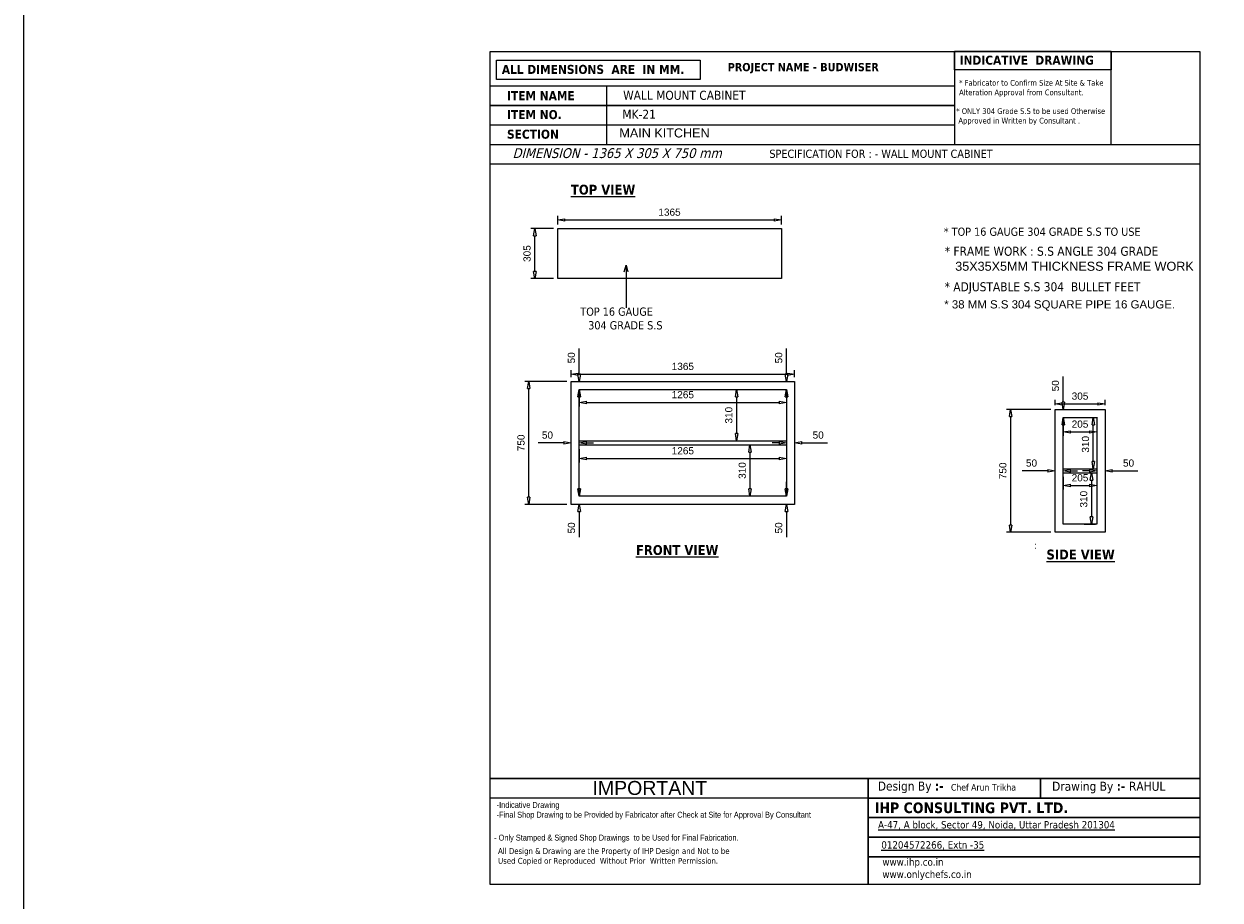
# Model space of a CAD drawing. Header units: millimetres. Extents: x 19005 to 129500, y -3989 to 12792.
# Tile 1 of 20: x 19005 to 26306, y 138 to 5483. Entities that reach past the tile are written whole.
import ezdxf

# ---------------------------------------------------------------- set-up
doc = ezdxf.new("R2010")
doc.units = ezdxf.units.MM
doc.styles.add('ro', font='romans.shx')
doc.styles.get("Standard").update_dxf_attribs({"font": 'arial.ttf'})
doc.styles.add('style1', font='txt.shx')
doc.dimstyles.new('DMI (AB)', dxfattribs={"dimtxt": 60, "dimasz": 40, "dimexe": 12, "dimexo": 25, "dimgap": 1, "dimtad": 0, "dimdec": 0, "dimtxsty": 'ro', "dimblk": 'OPEN30', "dimcen": 1, "dimadec": 0, "dimazin": 0, "dimtfac": 1, "dimtdec": 0, "dimtmove": 0, "dimatfit": 3, "dimldrblk": 'OPEN30', "dimfxl": 1, "dimlwd": 15, "dimlwe": 15, "dimarcsym": 0})
doc.dimstyles.new('LBF 50', dxfattribs={"dimscale": 25, "dimtxt": 1.75, "dimasz": 1.75, "dimexe": 1, "dimexo": 1, "dimgap": 1, "dimtad": 1, "dimdec": 0, "dimrnd": 5, "dimzin": 12, "dimdsep": 46, "dimtxsty": 'Standard', "dimblk": 'CLOSEDBLANK', "dimcen": 0, "dimclrd": 256, "dimclre": 256, "dimclrt": 256, "dimadec": 0, "dimazin": 3, "dimtfac": 1, "dimtdec": 0, "dimtofl": 0, "dimtmove": 0, "dimatfit": 3, "dimldrblk": 'CLOSEDBLANK', "dimfxl": 0.18, "dimtolj": 1, "dimtzin": 0, "dimlwd": -1, "dimlwe": -1, "dimarcsym": 0})

# ---------------------------------------------------------------- blocks, each defined once
blk = doc.blocks.new('_ClosedBlank')
at = {"color": 0, "linetype": 'ByBlock', "lineweight": -2}
for p, q in [((-1, 0.17), (0, 0)), ((-1, 0.17), (-1, -0.17)), ((0, 0), (-1, -0.17))]:
    blk.add_line(p, q, dxfattribs=at)
blk = doc.blocks.new('*D526')
at = {"transparency": 16777216}
for p, q in [((22237.9, 4234.4), (22098.4, 4234.4)), ((22123.4, 3973.1), (22123.4, 4190.7)), ((22237.9, 3929.3), (22098.4, 3929.3))]:
    blk.add_line(p, q, dxfattribs=at)
at = {"layer": 'Defpoints', "color": 0, "transparency": 16777216}
for p in [(22123.4, 4234.4), (22262.9, 4234.4), (22262.9, 3929.3)]:
    blk.add_point(p, dxfattribs=at)
at = {"transparency": 16777216, "xscale": 43.75, "yscale": 43.75, "zscale": 43.75}
for p, rotation in [((22123.4, 4234.4), 90), ((22123.4, 3929.3), 270)]:
    blk.add_blockref('_ClosedBlank', p, dxfattribs=dict(at, rotation=rotation))
at = {"transparency": 16777216, "insert": (22076, 4081.9), "char_height": 43.75, "attachment_point": 5, "rotation": 90}
blk.add_mtext('\\A1;305', dxfattribs=at)
blk = doc.blocks.new('*D505')
at = {"transparency": 16777216}
for p, q in [((25475.9, 3081.4), (25556.8, 3081.4)), ((25531.8, 2812.7), (25531.8, 3037.7)), ((25475.2, 2768.9), (25556.8, 2768.9))]:
    blk.add_line(p, q, dxfattribs=at)
at = {"layer": 'Defpoints', "color": 0, "transparency": 16777216}
for p in [(25450.9, 3081.4), (25531.8, 3081.4), (25450.2, 2768.9)]:
    blk.add_point(p, dxfattribs=at)
at = {"transparency": 16777216, "xscale": 43.75, "yscale": 43.75, "zscale": 43.75}
for p, rotation in [((25531.8, 3081.4), 90), ((25531.8, 2768.9), 270)]:
    blk.add_blockref('_ClosedBlank', p, dxfattribs=dict(at, rotation=rotation))
at = {"transparency": 16777216, "insert": (25484.4, 2918.2), "char_height": 43.75, "attachment_point": 5, "rotation": 90}
blk.add_mtext('\\A1;310', dxfattribs=at)
blk = doc.blocks.new('*D506')
at = {"transparency": 16777216}
for p, q in [((25475.9, 2743.9), (25545.7, 2743.9)), ((25520.7, 2700.2), (25520.7, 2475.2)), ((25475.9, 2431.4), (25545.7, 2431.4))]:
    blk.add_line(p, q, dxfattribs=at)
at = {"layer": 'Defpoints', "color": 0, "transparency": 16777216}
for p in [(25450.9, 2743.9), (25450.9, 2431.4), (25520.7, 2431.4)]:
    blk.add_point(p, dxfattribs=at)
at = {"transparency": 16777216, "xscale": 43.75, "yscale": 43.75, "zscale": 43.75}
for p, rotation in [((25520.7, 2743.9), 90), ((25520.7, 2431.4), 270)]:
    blk.add_blockref('_ClosedBlank', p, dxfattribs=dict(at, rotation=rotation))
at = {"transparency": 16777216, "insert": (25473.4, 2583.7), "char_height": 43.75, "attachment_point": 5, "rotation": 90}
blk.add_mtext('\\A1;310', dxfattribs=at)
blk = doc.blocks.new('*D507')
at = {"transparency": 16777216}
for p, q in [((25348.4, 2718.9), (25348.4, 2642)), ((25553.4, 2718.9), (25553.4, 2642)), ((25392.2, 2667), (25509.7, 2667))]:
    blk.add_line(p, q, dxfattribs=at)
at = {"layer": 'Defpoints', "color": 0, "transparency": 16777216}
for p in [(25348.4, 2743.9), (25553.4, 2743.9), (25553.4, 2667)]:
    blk.add_point(p, dxfattribs=at)
at = {"transparency": 16777216, "xscale": 43.75, "yscale": 43.75, "zscale": 43.75, "rotation": 180}
blk.add_blockref('_ClosedBlank', (25348.4, 2667), dxfattribs=at)
at = {"transparency": 16777216, "xscale": 43.75, "yscale": 43.75, "zscale": 43.75}
blk.add_blockref('_ClosedBlank', (25553.4, 2667), dxfattribs=at)
at = {"transparency": 16777216, "insert": (25450.9, 2714.3), "char_height": 43.75, "attachment_point": 5}
blk.add_mtext('\\A1;205', dxfattribs=at)
blk = doc.blocks.new('*D508')
at = {"transparency": 16777216}
for p, q in [((25348.4, 3056.4), (25348.4, 2969)), ((25392.2, 2994), (25509.7, 2994)), ((25553.4, 3056.4), (25553.4, 2969))]:
    blk.add_line(p, q, dxfattribs=at)
at = {"layer": 'Defpoints', "color": 0, "transparency": 16777216}
for p in [(25348.4, 3081.4), (25553.4, 3081.4), (25553.4, 2994)]:
    blk.add_point(p, dxfattribs=at)
at = {"transparency": 16777216, "xscale": 43.75, "yscale": 43.75, "zscale": 43.75, "rotation": 180}
blk.add_blockref('_ClosedBlank', (25348.4, 2994), dxfattribs=at)
at = {"transparency": 16777216, "xscale": 43.75, "yscale": 43.75, "zscale": 43.75}
blk.add_blockref('_ClosedBlank', (25553.4, 2994), dxfattribs=at)
at = {"transparency": 16777216, "insert": (25450.9, 3041.3), "char_height": 43.75, "attachment_point": 5}
blk.add_mtext('\\A1;205', dxfattribs=at)
blk = doc.blocks.new('*D509')
at = {"transparency": 16777216}
for p, q in [((22394.2, 3227.1), (22394.2, 3148.6)), ((23659.2, 3227.1), (23659.2, 3148.6)), ((22437.9, 3173.6), (23615.4, 3173.6))]:
    blk.add_line(p, q, dxfattribs=at)
at = {"layer": 'Defpoints', "color": 0, "transparency": 16777216}
for p in [(22394.2, 3252.1), (23659.2, 3252.1), (23659.2, 3173.6)]:
    blk.add_point(p, dxfattribs=at)
at = {"transparency": 16777216, "xscale": 43.75, "yscale": 43.75, "zscale": 43.75, "rotation": 180}
blk.add_blockref('_ClosedBlank', (22394.2, 3173.6), dxfattribs=at)
at = {"transparency": 16777216, "xscale": 43.75, "yscale": 43.75, "zscale": 43.75}
blk.add_blockref('_ClosedBlank', (23659.2, 3173.6), dxfattribs=at)
at = {"transparency": 16777216, "insert": (23026.7, 3220.9), "char_height": 43.75, "attachment_point": 5}
blk.add_mtext('\\A1;1265', dxfattribs=at)
blk = doc.blocks.new('*D510')
at = {"transparency": 16777216}
blk.add_line((23354.7, 3208.3), (23354.7, 2983.3), dxfattribs=at)
at = {"layer": 'Defpoints', "color": 0, "transparency": 16777216}
for p in [(23354.7, 3252.1), (23354.7, 2939.6), (23354.7, 2939.6)]:
    blk.add_point(p, dxfattribs=at)
at = {"transparency": 16777216, "xscale": 43.75, "yscale": 43.75, "zscale": 43.75}
for p, rotation in [((23354.7, 3252.1), 90), ((23354.7, 2939.6), 270)]:
    blk.add_blockref('_ClosedBlank', p, dxfattribs=dict(at, rotation=rotation))
at = {"transparency": 16777216, "insert": (23307.3, 3095.8), "char_height": 43.75, "attachment_point": 5, "rotation": 90}
blk.add_mtext('\\A1;310', dxfattribs=at)
blk = doc.blocks.new('*D511')
at = {"transparency": 16777216}
for p, q in [((22394.2, 2889.6), (22394.2, 2806.4)), ((23659.2, 2889.6), (23659.2, 2806.4)), ((22437.9, 2831.4), (23615.4, 2831.4))]:
    blk.add_line(p, q, dxfattribs=at)
at = {"layer": 'Defpoints', "color": 0, "transparency": 16777216}
for p in [(22394.2, 2914.6), (23659.2, 2914.6), (23659.2, 2831.4)]:
    blk.add_point(p, dxfattribs=at)
at = {"transparency": 16777216, "xscale": 43.75, "yscale": 43.75, "zscale": 43.75, "rotation": 180}
blk.add_blockref('_ClosedBlank', (22394.2, 2831.4), dxfattribs=at)
at = {"transparency": 16777216, "xscale": 43.75, "yscale": 43.75, "zscale": 43.75}
blk.add_blockref('_ClosedBlank', (23659.2, 2831.4), dxfattribs=at)
at = {"transparency": 16777216, "insert": (23026.7, 2878.8), "char_height": 43.75, "attachment_point": 5}
blk.add_mtext('\\A1;1265', dxfattribs=at)
blk = doc.blocks.new('*D512')
at = {"transparency": 16777216}
blk.add_line((23436.6, 2870.8), (23436.6, 2645.8), dxfattribs=at)
at = {"layer": 'Defpoints', "color": 0, "transparency": 16777216}
for p in [(23436.6, 2914.6), (23436.6, 2602.1), (23436.6, 2602.1)]:
    blk.add_point(p, dxfattribs=at)
at = {"transparency": 16777216, "xscale": 43.75, "yscale": 43.75, "zscale": 43.75}
for p, rotation in [((23436.6, 2914.6), 90), ((23436.6, 2602.1), 270)]:
    blk.add_blockref('_ClosedBlank', p, dxfattribs=dict(at, rotation=rotation))
at = {"transparency": 16777216, "insert": (23389.2, 2758.3), "char_height": 43.75, "attachment_point": 5, "rotation": 90}
blk.add_mtext('\\A1;310', dxfattribs=at)
blk = doc.blocks.new('*D513')
at = {"transparency": 16777216}
for p, q in [((23615.4, 2927.1), (23571.7, 2927.1)), ((23752.9, 2927.1), (23909.2, 2927.1))]:
    blk.add_line(p, q, dxfattribs=at)
at = {"layer": 'Defpoints', "color": 0, "transparency": 16777216}
for p in [(23659.2, 2927.1), (23709.2, 2927.1), (23709.2, 2927.1)]:
    blk.add_point(p, dxfattribs=at)
at = {"transparency": 16777216, "xscale": 43.75, "yscale": 43.75, "zscale": 43.75}
blk.add_blockref('_ClosedBlank', (23659.2, 2927.1), dxfattribs=at)
at = {"transparency": 16777216, "xscale": 43.75, "yscale": 43.75, "zscale": 43.75, "rotation": 180}
blk.add_blockref('_ClosedBlank', (23709.2, 2927.1), dxfattribs=at)
at = {"transparency": 16777216, "insert": (23852.9, 2974.4), "char_height": 43.75, "attachment_point": 5}
blk.add_mtext('\\A1;50', dxfattribs=at)
blk = doc.blocks.new('*D514')
at = {"transparency": 16777216}
for p, q in [((23659.2, 2645.8), (23659.2, 2689.6)), ((23659.2, 2508.3), (23659.2, 2352))]:
    blk.add_line(p, q, dxfattribs=at)
at = {"layer": 'Defpoints', "color": 0, "transparency": 16777216}
for p in [(23659.2, 2602.1), (23659.2, 2552.1), (23659.2, 2552.1)]:
    blk.add_point(p, dxfattribs=at)
at = {"transparency": 16777216, "xscale": 43.75, "yscale": 43.75, "zscale": 43.75}
for p, rotation in [((23659.2, 2602.1), 270), ((23659.2, 2552.1), 90)]:
    blk.add_blockref('_ClosedBlank', p, dxfattribs=dict(at, rotation=rotation))
at = {"transparency": 16777216, "insert": (23611.8, 2408.3), "char_height": 43.75, "attachment_point": 5, "rotation": 90}
blk.add_mtext('\\A1;50', dxfattribs=at)
blk = doc.blocks.new('*D515')
at = {"transparency": 16777216}
for p, q in [((22394.2, 2645.8), (22394.2, 2689.6)), ((22394.2, 2508.3), (22394.2, 2352))]:
    blk.add_line(p, q, dxfattribs=at)
at = {"layer": 'Defpoints', "color": 0, "transparency": 16777216}
for p in [(22394.2, 2602.1), (22394.2, 2552.1), (22394.2, 2552.1)]:
    blk.add_point(p, dxfattribs=at)
at = {"transparency": 16777216, "xscale": 43.75, "yscale": 43.75, "zscale": 43.75}
for p, rotation in [((22394.2, 2602.1), 270), ((22394.2, 2552.1), 90)]:
    blk.add_blockref('_ClosedBlank', p, dxfattribs=dict(at, rotation=rotation))
at = {"transparency": 16777216, "insert": (22346.8, 2408.3), "char_height": 43.75, "attachment_point": 5, "rotation": 90}
blk.add_mtext('\\A1;50', dxfattribs=at)
blk = doc.blocks.new('*D516')
at = {"transparency": 16777216}
for p, q in [((22300.4, 2927.1), (22144.2, 2927.1)), ((22437.9, 2927.1), (22481.7, 2927.1))]:
    blk.add_line(p, q, dxfattribs=at)
at = {"layer": 'Defpoints', "color": 0, "transparency": 16777216}
for p in [(22344.2, 2927.1), (22344.2, 2927.1), (22394.2, 2927.1)]:
    blk.add_point(p, dxfattribs=at)
at = {"transparency": 16777216, "xscale": 43.75, "yscale": 43.75, "zscale": 43.75}
blk.add_blockref('_ClosedBlank', (22344.2, 2927.1), dxfattribs=at)
at = {"transparency": 16777216, "xscale": 43.75, "yscale": 43.75, "zscale": 43.75, "rotation": 180}
blk.add_blockref('_ClosedBlank', (22394.2, 2927.1), dxfattribs=at)
at = {"transparency": 16777216, "insert": (22200.4, 2974.4), "char_height": 43.75, "attachment_point": 5}
blk.add_mtext('\\A1;50', dxfattribs=at)
blk = doc.blocks.new('*D517')
at = {"transparency": 16777216}
for p, q in [((22394.2, 3345.8), (22394.2, 3502.1)), ((22394.2, 3208.3), (22394.2, 3164.6))]:
    blk.add_line(p, q, dxfattribs=at)
at = {"layer": 'Defpoints', "color": 0, "transparency": 16777216}
for p in [(22394.2, 3302.1), (22394.2, 3302.1), (22394.2, 3252.1)]:
    blk.add_point(p, dxfattribs=at)
at = {"transparency": 16777216, "xscale": 43.75, "yscale": 43.75, "zscale": 43.75}
for p, rotation in [((22394.2, 3302.1), 270), ((22394.2, 3252.1), 90)]:
    blk.add_blockref('_ClosedBlank', p, dxfattribs=dict(at, rotation=rotation))
at = {"transparency": 16777216, "insert": (22346.8, 3445.8), "char_height": 43.75, "attachment_point": 5, "rotation": 90}
blk.add_mtext('\\A1;50', dxfattribs=at)
blk = doc.blocks.new('*D518')
at = {"transparency": 16777216}
for p, q in [((23659.2, 3345.8), (23659.2, 3502.1)), ((23659.2, 3208.3), (23659.2, 3164.6))]:
    blk.add_line(p, q, dxfattribs=at)
at = {"layer": 'Defpoints', "color": 0, "transparency": 16777216}
for p in [(23659.2, 3302.1), (23659.2, 3302.1), (23659.2, 3252.1)]:
    blk.add_point(p, dxfattribs=at)
at = {"transparency": 16777216, "xscale": 43.75, "yscale": 43.75, "zscale": 43.75}
for p, rotation in [((23659.2, 3302.1), 270), ((23659.2, 3252.1), 90)]:
    blk.add_blockref('_ClosedBlank', p, dxfattribs=dict(at, rotation=rotation))
at = {"transparency": 16777216, "insert": (23611.8, 3445.8), "char_height": 43.75, "attachment_point": 5, "rotation": 90}
blk.add_mtext('\\A1;50', dxfattribs=at)
blk = doc.blocks.new('*D519')
at = {"transparency": 16777216}
for p, q in [((25348.4, 3175.2), (25348.4, 3331.5)), ((25348.4, 3037.7), (25348.4, 2993.9))]:
    blk.add_line(p, q, dxfattribs=at)
at = {"layer": 'Defpoints', "color": 0, "transparency": 16777216}
for p in [(25348.4, 3131.4), (25348.4, 3131.4), (25348.4, 3081.4)]:
    blk.add_point(p, dxfattribs=at)
at = {"transparency": 16777216, "xscale": 43.75, "yscale": 43.75, "zscale": 43.75}
for p, rotation in [((25348.4, 3131.4), 270), ((25348.4, 3081.4), 90)]:
    blk.add_blockref('_ClosedBlank', p, dxfattribs=dict(at, rotation=rotation))
at = {"transparency": 16777216, "insert": (25301.1, 3275.2), "char_height": 43.75, "attachment_point": 5, "rotation": 90}
blk.add_mtext('\\A1;50', dxfattribs=at)
blk = doc.blocks.new('*D521')
at = {"transparency": 16777216}
for p, q in [((25509.7, 2756.4), (25465.9, 2756.4)), ((25647.2, 2756.4), (25803.5, 2756.4))]:
    blk.add_line(p, q, dxfattribs=at)
at = {"layer": 'Defpoints', "color": 0, "transparency": 16777216}
for p in [(25553.4, 2756.4), (25603.4, 2756.4), (25603.4, 2756.4)]:
    blk.add_point(p, dxfattribs=at)
at = {"transparency": 16777216, "xscale": 43.75, "yscale": 43.75, "zscale": 43.75}
blk.add_blockref('_ClosedBlank', (25553.4, 2756.4), dxfattribs=at)
at = {"transparency": 16777216, "xscale": 43.75, "yscale": 43.75, "zscale": 43.75, "rotation": 180}
blk.add_blockref('_ClosedBlank', (25603.4, 2756.4), dxfattribs=at)
at = {"transparency": 16777216, "insert": (25747.2, 2803.8), "char_height": 43.75, "attachment_point": 5}
blk.add_mtext('\\A1;50', dxfattribs=at)
blk = doc.blocks.new('*D522')
at = {"transparency": 16777216}
for p, q in [((25254.7, 2756.4), (25098.4, 2756.4)), ((25392.2, 2756.4), (25435.9, 2756.4))]:
    blk.add_line(p, q, dxfattribs=at)
at = {"layer": 'Defpoints', "color": 0, "transparency": 16777216}
for p in [(25298.4, 2756.4), (25298.4, 2756.4), (25348.4, 2756.4)]:
    blk.add_point(p, dxfattribs=at)
at = {"transparency": 16777216, "xscale": 43.75, "yscale": 43.75, "zscale": 43.75}
blk.add_blockref('_ClosedBlank', (25298.4, 2756.4), dxfattribs=at)
at = {"transparency": 16777216, "xscale": 43.75, "yscale": 43.75, "zscale": 43.75, "rotation": 180}
blk.add_blockref('_ClosedBlank', (25348.4, 2756.4), dxfattribs=at)
at = {"transparency": 16777216, "insert": (25154.7, 2803.8), "char_height": 43.75, "attachment_point": 5}
blk.add_mtext('\\A1;50', dxfattribs=at)
blk = doc.blocks.new('_Open30')
at = {"color": 0, "linetype": 'ByBlock', "lineweight": -2}
for p, q in [((-1, 0.27), (0, 0)), ((0, 0), (-1, -0.27)), ((0, 0), (-1, 0))]:
    blk.add_line(p, q, dxfattribs=at)
blk = doc.blocks.new('*D525')
at = {"transparency": 16777216}
for p, q in [((22262.9, 4259.4), (22262.9, 4311.8)), ((23627.9, 4259.3), (23627.9, 4311.8)), ((22306.7, 4286.8), (23584.2, 4286.8))]:
    blk.add_line(p, q, dxfattribs=at)
at = {"layer": 'Defpoints', "color": 0, "transparency": 16777216}
for p in [(22262.9, 4234.4), (23627.9, 4286.8), (23627.9, 4234.3)]:
    blk.add_point(p, dxfattribs=at)
at = {"transparency": 16777216, "xscale": 43.75, "yscale": 43.75, "zscale": 43.75, "rotation": 180}
blk.add_blockref('_ClosedBlank', (22262.9, 4286.8), dxfattribs=at)
at = {"transparency": 16777216, "xscale": 43.75, "yscale": 43.75, "zscale": 43.75}
blk.add_blockref('_ClosedBlank', (23627.9, 4286.8), dxfattribs=at)
at = {"transparency": 16777216, "insert": (22945.4, 4334.1), "char_height": 43.75, "attachment_point": 5}
blk.add_mtext('\\A1;1365', dxfattribs=at)
blk = doc.blocks.new('*D523')
at = {"transparency": 16777216}
for p, q in [((22319.2, 3302.1), (22061.4, 3302.1)), ((22086.4, 2595.8), (22086.4, 3258.3)), ((22319.2, 2552.1), (22061.4, 2552.1))]:
    blk.add_line(p, q, dxfattribs=at)
at = {"layer": 'Defpoints', "color": 0, "transparency": 16777216}
for p in [(22086.4, 3302.1), (22344.2, 3302.1), (22344.2, 2552.1)]:
    blk.add_point(p, dxfattribs=at)
at = {"transparency": 16777216, "xscale": 43.75, "yscale": 43.75, "zscale": 43.75}
for p, rotation in [((22086.4, 3302.1), 90), ((22086.4, 2552.1), 270)]:
    blk.add_blockref('_ClosedBlank', p, dxfattribs=dict(at, rotation=rotation))
at = {"transparency": 16777216, "insert": (22039.1, 2927.1), "char_height": 43.75, "attachment_point": 5, "rotation": 90}
blk.add_mtext('\\A1;750', dxfattribs=at)
blk = doc.blocks.new('*D524')
at = {"transparency": 16777216}
for p, q in [((25273.4, 3131.4), (25002.5, 3131.4)), ((25027.5, 3087.7), (25027.5, 2425.2)), ((25273.4, 2381.4), (25002.5, 2381.4))]:
    blk.add_line(p, q, dxfattribs=at)
at = {"layer": 'Defpoints', "color": 0, "transparency": 16777216}
for p in [(25298.4, 3131.4), (25027.5, 2381.4), (25298.4, 2381.4)]:
    blk.add_point(p, dxfattribs=at)
at = {"transparency": 16777216, "xscale": 43.75, "yscale": 43.75, "zscale": 43.75}
for p, rotation in [((25027.5, 3131.4), 90), ((25027.5, 2381.4), 270)]:
    blk.add_blockref('_ClosedBlank', p, dxfattribs=dict(at, rotation=rotation))
at = {"transparency": 16777216, "insert": (24980.1, 2756.4), "char_height": 43.75, "attachment_point": 5, "rotation": 90}
blk.add_mtext('\\A1;750', dxfattribs=at)
blk = doc.blocks.new('*D527')
at = {"transparency": 16777216}
for p, q in [((22344.2, 3327.1), (22344.2, 3370.8)), ((23709.2, 3327.1), (23709.2, 3370.8)), ((22387.9, 3345.8), (23665.4, 3345.8))]:
    blk.add_line(p, q, dxfattribs=at)
at = {"layer": 'Defpoints', "color": 0, "transparency": 16777216}
for p in [(22344.2, 3302.1), (23709.2, 3345.8), (23709.2, 3302.1)]:
    blk.add_point(p, dxfattribs=at)
at = {"transparency": 16777216, "xscale": 43.75, "yscale": 43.75, "zscale": 43.75, "rotation": 180}
blk.add_blockref('_ClosedBlank', (22344.2, 3345.8), dxfattribs=at)
at = {"transparency": 16777216, "xscale": 43.75, "yscale": 43.75, "zscale": 43.75}
blk.add_blockref('_ClosedBlank', (23709.2, 3345.8), dxfattribs=at)
at = {"transparency": 16777216, "insert": (23026.7, 3393.2), "char_height": 43.75, "attachment_point": 5}
blk.add_mtext('\\A1;1365', dxfattribs=at)
blk = doc.blocks.new('*D528')
at = {"transparency": 16777216}
for p, q in [((25298.4, 3156.4), (25298.4, 3189.8)), ((25342.2, 3164.8), (25559.7, 3164.8)), ((25603.4, 3156.4), (25603.4, 3189.8))]:
    blk.add_line(p, q, dxfattribs=at)
at = {"layer": 'Defpoints', "color": 0, "transparency": 16777216}
for p in [(25603.4, 3164.8), (25298.4, 3131.4), (25603.4, 3131.4)]:
    blk.add_point(p, dxfattribs=at)
at = {"transparency": 16777216, "xscale": 43.75, "yscale": 43.75, "zscale": 43.75, "rotation": 180}
blk.add_blockref('_ClosedBlank', (25298.4, 3164.8), dxfattribs=at)
at = {"transparency": 16777216, "xscale": 43.75, "yscale": 43.75, "zscale": 43.75}
blk.add_blockref('_ClosedBlank', (25603.4, 3164.8), dxfattribs=at)
at = {"transparency": 16777216, "insert": (25450.9, 3212.1), "char_height": 43.75, "attachment_point": 5}
blk.add_mtext('\\A1;305', dxfattribs=at)

msp = doc.modelspace()

# ---------------------------------------------------------------- linework, layer by layer
at = {"linetype": 'ByBlock'}
for p, q in [((22561.3, 5104.6), (22561.3, 4746.7)), ((23627.9, 4234.4), (23627.9, 3929.4)), ((22262.9, 3929.3), (22262.9, 4234.3)), ((23627.9, 3929.4), (22262.9, 3929.3)), ((26183.1, 879.9), (21850, 879.9)), ((24158, 879.9), (24158, 233)), ((24234.5, 879.9), (26183.1, 879.9)), ((23160.6, 760.6), (21850, 760.6))]:
    msp.add_line(p, q, dxfattribs=at)
for p, q in [((22262.9, 4234.4), (23627.9, 4234.4)), ((25348.4, 2431.4), (25348.4, 3081.4)), ((22394.2, 2939.6), (23659.2, 2939.6)), ((22394.2, 2914.6), (23659.2, 2914.6)), ((25348.4, 2768.9), (25553.4, 2768.9)), ((25348.4, 2743.9), (25553.4, 2743.9)), ((25178.7, 2307.2), (25177.9, 2307.2)), ((25178.7, 2282.2), (25177.9, 2282.2))]:
    msp.add_line(p, q)
for points in [[(19005.1, 12791.7), (123982.6, 12791.7), (123982.6, -3988.8), (19005.1, -3988.8)], [(23709.2, 3302.1), (23709.2, 2552.1), (22344.2, 2552.1), (22344.2, 3302.1)], [(23659.2, 3252.1), (23659.2, 2602.1), (22394.2, 2602.1), (22394.2, 3252.1)], [(25603.4, 3131.4), (25603.4, 2381.4), (25298.4, 2381.4), (25298.4, 3131.4)], [(25553.4, 3081.4), (25553.4, 2431.4), (25348.4, 2431.4), (25348.4, 3081.4)]]:
    msp.add_lwpolyline(points, close=True)
for points in [[(21850, 5314.7), (26183.1, 5314.7), (26183.1, 233), (21850, 233)], [(21850, 5314.7), (26183.1, 5314.7), (26183.1, 233), (21850, 233)], [(21850, 5314.7), (26183.1, 5314.7), (26183.1, 233), (21850, 233)], [(21850, 5314.7), (26183.1, 5314.7), (26183.1, 233), (21850, 233)], [(21850, 5314.7), (26183.1, 5314.7), (26183.1, 233), (21850, 233)], [(23131.7, 5144.4), (21888.6, 5144.4), (21888.6, 5260.5), (23131.7, 5260.5)], [(24684.8, 5314.7), (25640.4, 5314.7), (25640.4, 5203.5), (24684.8, 5203.5)], [(25640.4, 5314.7), (24684.8, 5314.7), (24684.8, 4746.7), (25640.4, 4746.7)], [(21850, 5104.6), (24684.8, 5104.6), (24684.8, 4985.3), (21850, 4985.3)], [(21850, 4985.3), (24684.8, 4985.3), (24684.8, 4866), (21850, 4866)], [(21850, 4746.7), (26183.1, 4746.7), (26183.1, 4627.4), (21850, 4627.4)], [(21850, 879.9), (26183.1, 879.9), (26183.1, 760.6), (21850, 760.6)], [(24158, 879.9), (25208.8, 879.9), (25208.8, 760.6), (24158, 760.6)], [(24158, 879.9), (26183.1, 879.9), (26183.1, 760.6), (24158, 760.6)], [(25208.8, 879.9), (26183.1, 879.9), (26183.1, 760.6), (25208.8, 760.6)], [(24158, 760.6), (26183.1, 760.6), (26183.1, 641.3), (24158, 641.3)], [(24158, 641.3), (26183.1, 641.3), (26183.1, 522), (24158, 522)], [(24158, 522), (26183.1, 522), (26183.1, 402.7), (24158, 402.7)], [(24158, 402.7), (26183.1, 402.7), (26183.1, 233), (24158, 233)]]:
    msp.add_lwpolyline(points, close=True, dxfattribs=at)

# ---------------------------------------------------------------- texts
at = {"linetype": 'ByBlock', "attachment_point": 1, "style": 'style1'}
for s, insert, char_height, width in [('{\\fTahoma|b1|i0|c0|p34;INDICATIVE  DRAWING}', (24716, 5289), 55, 1687.991), ('{\\fTahoma|b1|i0|c0|p34;ALL DIMENSIONS  ARE  IN MM.}', (21922, 5232.7), 55, 1687.991), ('{\\fTahoma|b1|i0|c0|p34;PROJECT NAME - BUDWISER}', (23300.9, 5244.2), 50, 1687.991), ('{\\fTahoma|b0|i0|c0|p34;* Fabricator to Confirm Size At Site & Take\\PAlteration Approval from Consultant.}', (24712.8, 5140.8), 35, 1425.088), ('{\\fTahoma|b1|i0|c0|p34;ITEM NAME}', (21953.5, 5072.5), 55, 1687.991), ('{\\fTahoma|b0|i0|c0|p34;WALL MOUNT CABINET}', (22662.5, 5074.8), 55, 2351.703), ('{\\fTahoma|b0|i0|c0|p34;* ONLY 304 Grade S.S to be used Otherwise\\P Approved in Written by Consultant .}', (24695.4, 4968.4), 35, 3236.286), ('{\\fTahoma|b1|i0|c0|p34;ITEM NO. }', (21953.5, 4957), 55, 1687.991), ('{\\fTahoma|b1|i0|c0|p34;SECTION }', (21953.5, 4837.5), 55, 1687.991), ('{\\fTahoma|b0|i1|c0|p34;DIMENSION - 1365 X 305 X 750 mm}', (21987.3, 4724.6), 60, 1425.938), ('{\\fTahoma|b0|i0|c0|p34;SPECIFICATION FOR : - WALL MOUNT CABINET}', (23555, 4715.6), 50, 3378.655), ('{\\fTahoma|b0|i0|c0|p34;* TOP 16 GAUGE 304 GRADE S.S TO USE}', (24619.4, 4240.2), 50, 1528.985), ('{\\fTahoma|b0|i0|c0|p34;* FRAME WORK : S.S ANGLE 304 GRADE\\P\\fArial|b0|i0|c0|p34;   35X35X5MM THICKNESS FRAME WORK}', (24625.2, 4123.6), 55, 1687.991), ('{\\fTahoma|b0|i0|c0|p34;* ADJUSTABLE S.S 304  BULLET FEET }', (24624.4, 3906.8), 55, 1687.991), ('{\\fTahoma|b0|i0|c0|p34;\\H1.25x;                   TOP 16 GAUGE \\P\\pi404.26;304 GRADE S.S \\H0.8x;^I}', (22044.9, 3752.6), 40, 1448.518), ('{\\fTahoma|b0|i0|c0|p34;Design By \\fTahoma|b1|i0|c0|p34;:-  \\fTahoma|b0|i0|c0|p34;\\H0.72727x;Chef Arun Trikha\\fTahoma|b1|i0|c0|p34;\\H1.375x; }', (24216.7, 861), 55, 1687.991), ('{\\fTahoma|b0|i0|c0|p34;Drawing By \\fTahoma|b1|i0|c0|p34;:- \\fTahoma|b0|i0|c0|p34;\\C7;RAHUL}', (25280.5, 859.8), 55, 1687.991), ('{\\fTechnic|b0|i0|c2|p2;-Indicative Drawing\\P-Final Shop Drawing to be Provided by Fabricator after Check at Site for Approval By Consultant}', (21890.5, 736.8), 36, 1767.083), ('{\\fTahoma|b1|i0|c0|p34;\\C256;IHP CONSULTING PVT. LTD.}', (24198.4, 733.6), 65, 2814.621), ('{\\fTahoma|b0|i0|c0|p34;\\L\\C256;A-47, A block, Sector 49, Noida, Uttar Pradesh 201304}', (24218.1, 620.2), 45, 1687.991), ('{\\fTahoma|b0|i0|c0|p34;\\H1.44x;All Design & Drawing are the Property of IHP Design and Not to be Used Copied or Reproduced  Without Prior  Written Permission\\fTahoma|b1|i0|c0|p34;\\H0.69444x;. }', (21899, 455.6), 25, 1481.326), ('{\\fTahoma|b0|i0|c0|p34;\\L\\C256;01204572266, Extn -35}', (24238.1, 497.2), 45, 1687.991), ('{\\fTahoma|b0|i0|c0|p34;\\C256;www.ihp.co.in \\L\\P\\lwww.onlychefs.co.in}', (24244.9, 392.9), 45, 1687.991)]:
    msp.add_mtext(s, dxfattribs=dict(at, insert=insert, char_height=char_height, width=width))
at = {"linetype": 'ByBlock', "attachment_point": 1}
for s, insert, char_height, width in [('{\\fTahoma|b0|i0|c0|p34;MK-21}', (22657.7, 4958.8), 55, 1157.977), ('MAIN KITCHEN', (22639.5, 4845), 55, 2151.86), ('{\\fTahoma|b1|i0|c0|p34;\\LTOP VIEW}', (22343.8, 4501.7), 60, 1232.478), ('* 38 MM S.S 304 SQUARE PIPE 16 GAUGE.', (24622.1, 3797), 50, 3529.694), ('{\\fTahoma|b1|i0|c0|p34;\\LFRONT VIEW}', (22740.8, 2303.5), 60, 1232.478), ('{\\fTahoma|b1|i0|c0|p34;\\LSIDE VIEW}', (25246.2, 2276.2), 60, 1232.478), ('IMPORTANT', (22475.2, 864.7), 85.17, 1210.305), ('{\\fTechnic|b0|i0|c2|p2;- Only Stamped & Signed Shop Drawings  to be Used for Final Fabrication.}', (21874.6, 537.2), 36, 1988.238)]:
    msp.add_mtext(s, dxfattribs=dict(at, insert=insert, char_height=char_height, width=width))

# ---------------------------------------------------------------- dimensions: what is measured, and where the dimension line sits
for base, p1, p2, picture, middle in [((23627.9, 4286.8), (22262.9, 4234.4), (23627.9, 4234.3), '*D525', (22945.4, 4334.1)), ((23709.2, 3345.8), (22344.2, 3302.1), (23709.2, 3302.1), '*D527', (23026.7, 3393.2)), ((23659.2, 3173.6), (22394.2, 3252.1), (23659.2, 3252.1), '*D509', (23026.7, 3220.9)), ((25603.4, 3164.8), (25298.4, 3131.4), (25603.4, 3131.4), '*D528', (25450.9, 3212.1)), ((25553.4, 2994), (25348.4, 3081.4), (25553.4, 3081.4), '*D508', (25450.9, 3041.3)), ((22344.2, 2927.1), (22394.2, 2927.1), (22344.2, 2927.1), '*D516', (22200.4, 2974.4)), ((23709.2, 2927.1), (23659.2, 2927.1), (23709.2, 2927.1), '*D513', (23852.9, 2974.4)), ((23659.2, 2831.4), (22394.2, 2914.6), (23659.2, 2914.6), '*D511', (23026.7, 2878.8)), ((25603.4, 2756.4), (25553.4, 2756.4), (25603.4, 2756.4), '*D521', (25747.2, 2803.8)), ((25553.4, 2667), (25348.4, 2743.9), (25553.4, 2743.9), '*D507', (25450.9, 2714.3))]:
    dim = msp.add_linear_dim(base=base, p1=p1, p2=p2, dimstyle='LBF 50')
    dim.commit()
    dim.dimension.update_dxf_attribs({"geometry": picture, "text_midpoint": middle})
for base, p1, p2, picture, middle in [((22123.4, 4234.4), (22262.9, 3929.3), (22262.9, 4234.4), '*D526', (22076, 4081.9)), ((22394.2, 3302.1), (22394.2, 3252.1), (22394.2, 3302.1), '*D517', (22346.8, 3445.8)), ((23659.2, 3302.1), (23659.2, 3252.1), (23659.2, 3302.1), '*D518', (23611.8, 3445.8)), ((22086.4, 3302.1), (22344.2, 2552.1), (22344.2, 3302.1), '*D523', (22039.1, 2927.1)), ((25348.4, 3131.4), (25348.4, 3081.4), (25348.4, 3131.4), '*D519', (25301.1, 3275.2)), ((23354.6802908, 2939.5579226), (23354.6802908, 3252.0579226), (23354.6802908, 2939.5579226), '*D510', (23307.3278011, 3095.8079226)), ((25027.5, 2381.4), (25298.4, 3131.4), (25298.4, 2381.4), '*D524', (24980.1, 2756.4)), ((23436.5872097, 2602.0579226), (23436.5872097, 2914.5579226), (23436.5872097, 2602.0579226), '*D512', (23389.2347199, 2758.3079226)), ((22394.2, 2552.1), (22394.2, 2602.1), (22394.2, 2552.1), '*D515', (22346.8, 2408.3)), ((23659.2, 2552.1), (23659.2, 2602.1), (23659.2, 2552.1), '*D514', (23611.8, 2408.3))]:
    dim = msp.add_linear_dim(base=base, p1=p1, p2=p2, angle=90, dimstyle='LBF 50')
    dim.commit()
    dim.dimension.update_dxf_attribs({"geometry": picture, "text_midpoint": middle})
for base, p1, p2, picture, middle in [((25531.7898658, 3081.4474595), (25450.2109961, 2768.9474595), (25450.9394249, 3081.4474595), '*D505', (25531.7898658, 2918.2159935)), ((25520.7238123, 2431.4474595), (25450.9394249, 2743.9474595), (25450.9394249, 2431.4474595), '*D506', (25520.7238123, 2583.6870008))]:
    dim = msp.add_linear_dim(base=base, p1=p1, p2=p2, angle=90, dimstyle='LBF 50')
    dim.commit()
    dim.dimension.update_dxf_attribs({"geometry": picture, "text_midpoint": middle, "dimtype": 160})
dim = msp.add_linear_dim(base=(25298.4, 2756.4), p1=(25348.4, 2756.4), p2=(25298.4, 2756.4), dimstyle='LBF 50')
dim.commit()
dim.dimension.update_dxf_attribs({"geometry": '*D522', "text_midpoint": (25154.7, 2756.4), "dimtype": 160})

# ---------------------------------------------------------------- leaders
at = {"linetype": 'ByBlock'}
msp.add_leader([(22680.3, 4010.2), (22680.3, 3749.8)], dimstyle='DMI (AB)', dxfattribs=at)

doc.saveas('drawing.dxf')
